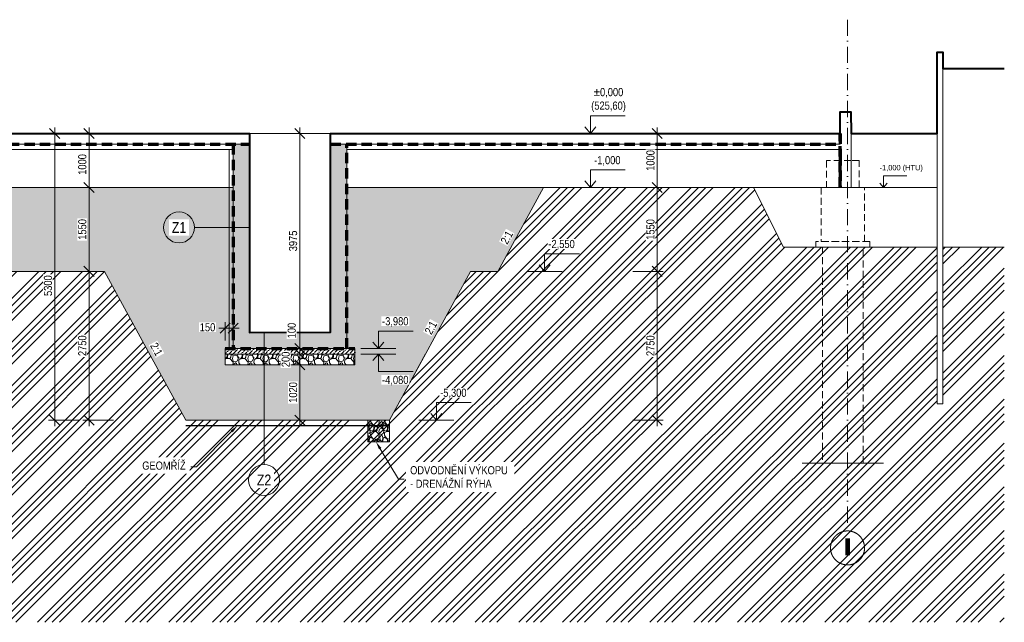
# Model space of a CAD drawing. Header units: millimetres. Extents: x -2694 to 670324, y -147023 to 76385.
# Tile 34 of 51: x 396954 to 415148, y -146531 to -135391. Entities that reach past the tile are written whole.
import ezdxf
from ezdxf import colors
from ezdxf.entities.mleader import LeaderData, LeaderLine
from ezdxf.enums import TextEntityAlignment as Align
from ezdxf.math import Vec2, Vec3

# ---------------------------------------------------------------- set-up
doc = ezdxf.new("R2010")
doc.units = ezdxf.units.MM
doc.header["$LTSCALE"] = 10
for name, pattern in [('Cerchovana 2x', [0.5, 0.3, -0.1, 0, -0.1]), ('DASHDOT', [25.4, 12.7, -6.35, 0, -6.35]), ('ČÁRKOVANÁ', [19.05, 12.7, -6.35])]:
    doc.linetypes.add(name, pattern=pattern)
doc.layers.get('0').update_dxf_attribs({"lineweight": 20})
doc.layers.get('Defpoints').update_dxf_attribs({"lineweight": 20})
for name, color, linetype, lineweight in [('_A_OSY_HPFM', 253, 'DASHDOT', 13), ('A_CARK', 72, 'ČÁRKOVANÁ', 20), ('A_KOTY', 7, 'Continuous', 13), ('A_LEGENDY', 21, 'Continuous', 13), ('A_TENKA', 4, 'Continuous', 20), ('A_TENKA_ZEMNI_PRACE', 31, 'Continuous', 20), ('A_TUCNA', 1, 'Continuous', 40)]:
    doc.layers.add(name, color=color, linetype=linetype, lineweight=lineweight)
doc.layers.add('A_SRAF', color=8, linetype='Continuous', lineweight=13, transparency=0.3)
doc.layers.add('A_SRAFY_ZB', color=7, linetype='Continuous', lineweight=13, true_color=0xc8c8c8, transparency=0.3)
doc.styles.add('ARIAL', font='arial.ttf')
doc.styles.add('KÓTY', font='ARIALN.TTF')
doc.linetypes.add('__PRERUSENI', pattern='A,2.36,[100,CADKON.SHX,S=0.1,R=0,X=0,Y=0],-0.39', length=2.75)
doc.linetypes.add('CIKCAK', pattern='A,0.00254,-5.08,[131,ltypeshp.shx,S=5.08,R=0,X=-5.08,Y=0],-10.16,[131,ltypeshp.shx,S=5.08,R=180,X=5.08,Y=0],-5.08', length=20.32254)
doc.dimstyles.new('INPROS - 75', dxfattribs={"dimscale": 75, "dimtxt": 2, "dimasz": 2.5, "dimexe": 1.5, "dimexo": 2, "dimtad": 1, "dimdec": 0, "dimrnd": 5, "dimtxsty": 'KÓTY', "dimblk": 'OBLIQUE', "dimcen": 2.5, "dimdle": 1.5, "dimadec": 0, "dimazin": 0, "dimtfac": 1, "dimtdec": 0, "dimtmove": 2, "dimatfit": 3, "dimldrblk": 'OBLIQUE', "dimfxl": 6, "dimfxlon": 1, "dimtfill": 1, "dimlwd": -1, "dimlwe": -1, "dimarcsym": 0})

# ---------------------------------------------------------------- blocks, each defined once
blk = doc.blocks.new('_Oblique')
at = {"color": 0, "linetype": 'ByBlock', "lineweight": -2}
blk.add_line((-0.5, -0.5), (0.5, 0.5), dxfattribs=at)
blk = doc.blocks.new('*D277')
at = {"layer": 'A_KOTY', "color": 0, "transparency": 16777216}
for p, q in [((386500, -137493), (385938, -137493)), ((386050, -140156), (386050, -137381)), ((386264, -140043), (385938, -140043))]:
    blk.add_line(p, q, dxfattribs=at)
at = {"layer": 'Defpoints', "color": 0, "transparency": 16777216}
for p in [(386050, -137493), (412116, -137493), (386414, -140043)]:
    blk.add_point(p, dxfattribs=at)
at = {"layer": 'A_KOTY', "color": 0, "transparency": 16777216, "xscale": 187.5, "yscale": 187.5, "zscale": 187.5}
for p, rotation in [((386050, -137493), 90), ((386050, -140043), 270)]:
    blk.add_blockref('_Oblique', p, dxfattribs=dict(at, rotation=rotation))
at = {"layer": 'A_KOTY', "color": 0, "transparency": 16777216, "insert": (385927, -138768), "char_height": 150, "attachment_point": 5, "rotation": 90, "style": 'KÓTY', "bg_fill": 3, "box_fill_scale": 1.1, "bg_fill_color": 256, "bg_fill_true_color": 13158600, "bg_fill_transparency": 0}
blk.add_mtext('2550', dxfattribs=at)
blk = doc.blocks.new('*D305')
at = {"layer": 'A_KOTY', "color": 0, "transparency": 16777216}
for p, q in [((398051, -137493), (397488, -137493)), ((397601, -142906), (397601, -137381)), ((398051, -142793), (397488, -142793))]:
    blk.add_line(p, q, dxfattribs=at)
at = {"layer": 'Defpoints', "color": 0, "transparency": 16777216}
for p in [(397601, -137493), (403953, -137493), (403788, -142793)]:
    blk.add_point(p, dxfattribs=at)
at = {"layer": 'A_KOTY', "color": 0, "transparency": 16777216, "xscale": 187.5, "yscale": 187.5, "zscale": 187.5}
for p, rotation in [((397601, -137493), 90), ((397601, -142793), 270)]:
    blk.add_blockref('_Oblique', p, dxfattribs=dict(at, rotation=rotation))
at = {"layer": 'A_KOTY', "color": 0, "transparency": 16777216, "insert": (397477, -140307), "char_height": 150, "attachment_point": 5, "rotation": 90, "style": 'KÓTY', "bg_fill": 3, "box_fill_scale": 1.1, "bg_fill_color": 256, "bg_fill_true_color": 13158600, "bg_fill_transparency": 0}
blk.add_mtext('5300', dxfattribs=at)
blk = doc.blocks.new('*D306')
at = {"layer": 'A_KOTY', "color": 0, "transparency": 16777216}
for p, q in [((398236, -138381), (398236, -140156)), ((398372, -138493), (398123, -138493)), ((398372, -140043), (398123, -140043))]:
    blk.add_line(p, q, dxfattribs=at)
at = {"layer": 'Defpoints', "color": 0, "transparency": 16777216}
for p in [(398522, -138493), (398236, -140043), (398522, -140043)]:
    blk.add_point(p, dxfattribs=at)
at = {"layer": 'A_KOTY', "color": 0, "transparency": 16777216, "xscale": 187.5, "yscale": 187.5, "zscale": 187.5}
for p, rotation in [((398236, -138493), 90), ((398236, -140043), 270)]:
    blk.add_blockref('_Oblique', p, dxfattribs=dict(at, rotation=rotation))
at = {"layer": 'A_KOTY', "color": 0, "transparency": 16777216, "insert": (398112, -139268), "char_height": 150, "attachment_point": 5, "rotation": 90, "style": 'KÓTY', "bg_fill": 3, "box_fill_scale": 1.1, "bg_fill_color": 256, "bg_fill_true_color": 13158600, "bg_fill_transparency": 0}
blk.add_mtext('1550', dxfattribs=at)
blk = doc.blocks.new('*D307')
at = {"layer": 'A_KOTY', "color": 0, "transparency": 16777216}
for p, q in [((398372, -140043), (398123, -140043)), ((398236, -139931), (398236, -142906)), ((398686, -142793), (398123, -142793))]:
    blk.add_line(p, q, dxfattribs=at)
at = {"layer": 'Defpoints', "color": 0, "transparency": 16777216}
for p in [(398522, -140043), (398236, -142793), (400022, -142793)]:
    blk.add_point(p, dxfattribs=at)
at = {"layer": 'A_KOTY', "color": 0, "transparency": 16777216, "xscale": 187.5, "yscale": 187.5, "zscale": 187.5}
for p, rotation in [((398236, -140043), 90), ((398236, -142793), 270)]:
    blk.add_blockref('_Oblique', p, dxfattribs=dict(at, rotation=rotation))
at = {"layer": 'A_KOTY', "color": 0, "transparency": 16777216, "insert": (398112, -141418), "char_height": 150, "attachment_point": 5, "rotation": 90, "style": 'KÓTY', "bg_fill": 3, "box_fill_scale": 1.1, "bg_fill_color": 256, "bg_fill_true_color": 13158600, "bg_fill_transparency": 0}
blk.add_mtext('2750', dxfattribs=at)
blk = doc.blocks.new('*D308')
at = {"layer": 'A_KOTY', "color": 0, "transparency": 16777216}
for p, q in [((402130, -141582), (402130, -137381)), ((402130, -137493), (402242, -137493)), ((402130, -141469), (402242, -141469))]:
    blk.add_line(p, q, dxfattribs=at)
at = {"layer": 'Defpoints', "color": 0, "transparency": 16777216}
for p in [(402089, -137493), (402130, -137493), (402089, -141469)]:
    blk.add_point(p, dxfattribs=at)
at = {"layer": 'A_KOTY', "color": 0, "transparency": 16777216, "xscale": 187.5, "yscale": 187.5, "zscale": 187.5}
for p, rotation in [((402130, -137493), 90), ((402130, -141469), 270)]:
    blk.add_blockref('_Oblique', p, dxfattribs=dict(at, rotation=rotation))
at = {"layer": 'A_KOTY', "color": 0, "transparency": 16777216, "insert": (402006, -139481), "char_height": 150, "attachment_point": 5, "rotation": 90, "style": 'KÓTY', "bg_fill": 3, "box_fill_scale": 1.1, "bg_fill_color": 256, "bg_fill_true_color": 13158600, "bg_fill_transparency": 0}
blk.add_mtext('3975', dxfattribs=at)
blk = doc.blocks.new('*D309')
at = {"layer": 'A_KOTY', "color": 0, "transparency": 16777216}
for p, q in [((402130, -141357), (402130, -141684)), ((402130, -141469), (402242, -141469)), ((402580, -141571), (402017, -141571))]:
    blk.add_line(p, q, dxfattribs=at)
at = {"layer": 'Defpoints', "color": 0, "transparency": 16777216}
for p in [(402089, -141469), (402130, -141571), (403150, -141571)]:
    blk.add_point(p, dxfattribs=at)
at = {"layer": 'A_KOTY', "color": 0, "transparency": 16777216, "xscale": 187.5, "yscale": 187.5, "zscale": 187.5, "rotation": 270}
blk.add_blockref('_Oblique', (402130, -141571), dxfattribs=at)
at = {"layer": 'A_KOTY', "color": 0, "transparency": 16777216, "insert": (401981, -141138), "char_height": 150, "attachment_point": 5, "rotation": 90, "style": 'KÓTY', "bg_fill": 3, "box_fill_scale": 1.1, "bg_fill_color": 256, "bg_fill_true_color": 13158600, "bg_fill_transparency": 0}
blk.add_mtext('100', dxfattribs=at)
at = {"layer": 'A_KOTY', "color": 0, "transparency": 16777216, "xscale": 187.5, "yscale": 187.5, "zscale": 187.5, "rotation": 90}
blk.add_blockref('_Oblique', (402130, -141469), dxfattribs=at)
blk = doc.blocks.new('*D310')
at = {"layer": 'A_KOTY', "color": 0, "transparency": 16777216}
for p, q in [((402130, -141459), (402130, -141884)), ((402580, -141571), (402017, -141571)), ((402580, -141771), (402017, -141771))]:
    blk.add_line(p, q, dxfattribs=at)
at = {"layer": 'Defpoints', "color": 0, "transparency": 16777216}
for p in [(403150, -141571), (402130, -141771), (403150, -141771)]:
    blk.add_point(p, dxfattribs=at)
at = {"layer": 'A_KOTY', "color": 0, "transparency": 16777216, "xscale": 187.5, "yscale": 187.5, "zscale": 187.5}
for p, rotation in [((402130, -141571), 90), ((402130, -141771), 270)]:
    blk.add_blockref('_Oblique', p, dxfattribs=dict(at, rotation=rotation))
at = {"layer": 'A_KOTY', "color": 0, "transparency": 16777216, "insert": (401870, -141671), "char_height": 150, "attachment_point": 5, "rotation": 90, "style": 'KÓTY', "bg_fill": 3, "box_fill_scale": 1.1, "bg_fill_color": 256, "bg_fill_true_color": 13158600, "bg_fill_transparency": 0}
blk.add_mtext('200', dxfattribs=at)
blk = doc.blocks.new('*D311')
at = {"layer": 'A_KOTY', "color": 0, "transparency": 16777216}
for p, q in [((402130, -141659), (402130, -142906)), ((402580, -141771), (402017, -141771)), ((402482, -142793), (402017, -142793))]:
    blk.add_line(p, q, dxfattribs=at)
at = {"layer": 'Defpoints', "color": 0, "transparency": 16777216}
for p in [(403150, -141771), (402130, -142793), (402632, -142793)]:
    blk.add_point(p, dxfattribs=at)
at = {"layer": 'A_KOTY', "color": 0, "transparency": 16777216, "xscale": 187.5, "yscale": 187.5, "zscale": 187.5}
for p, rotation in [((402130, -141771), 90), ((402130, -142793), 270)]:
    blk.add_blockref('_Oblique', p, dxfattribs=dict(at, rotation=rotation))
at = {"layer": 'A_KOTY', "color": 0, "transparency": 16777216, "insert": (402006, -142282), "char_height": 150, "attachment_point": 5, "rotation": 90, "style": 'KÓTY', "bg_fill": 3, "box_fill_scale": 1.1, "bg_fill_color": 256, "bg_fill_true_color": 13158600, "bg_fill_transparency": 0}
blk.add_mtext('1020', dxfattribs=at)
blk = doc.blocks.new('*D312')
at = {"layer": 'A_KOTY', "color": 0, "transparency": 16777216}
for p, q in [((398686, -137493), (398123, -137493)), ((398236, -138606), (398236, -137381)), ((398372, -138493), (398123, -138493))]:
    blk.add_line(p, q, dxfattribs=at)
at = {"layer": 'Defpoints', "color": 0, "transparency": 16777216}
for p in [(398236, -137493), (401200, -137493), (398522, -138493)]:
    blk.add_point(p, dxfattribs=at)
at = {"layer": 'A_KOTY', "color": 0, "transparency": 16777216, "xscale": 187.5, "yscale": 187.5, "zscale": 187.5}
for p, rotation in [((398236, -137493), 90), ((398236, -138493), 270)]:
    blk.add_blockref('_Oblique', p, dxfattribs=dict(at, rotation=rotation))
at = {"layer": 'A_KOTY', "color": 0, "transparency": 16777216, "insert": (398112, -138067), "char_height": 150, "attachment_point": 5, "rotation": 90, "style": 'KÓTY', "bg_fill": 3, "box_fill_scale": 1.1, "bg_fill_color": 256, "bg_fill_true_color": 13158600, "bg_fill_transparency": 0}
blk.add_mtext('1000', dxfattribs=at)
blk = doc.blocks.new('*D429')
at = {"layer": 'A_KOTY', "color": 0, "transparency": 16777216}
for p, q in [((408734, -138381), (408734, -140156)), ((408284, -138494), (408846, -138494)), ((408284, -140044), (408846, -140044))]:
    blk.add_line(p, q, dxfattribs=at)
at = {"layer": 'Defpoints', "color": 0, "transparency": 16777216}
for p in [(406633, -138494), (405787, -140044), (408734, -140044)]:
    blk.add_point(p, dxfattribs=at)
at = {"layer": 'A_KOTY', "color": 0, "transparency": 16777216, "xscale": 187.5, "yscale": 187.5, "zscale": 187.5}
for p, rotation in [((408734, -138494), 90), ((408734, -140044), 270)]:
    blk.add_blockref('_Oblique', p, dxfattribs=dict(at, rotation=rotation))
at = {"layer": 'A_KOTY', "color": 0, "transparency": 16777216, "insert": (408610, -139269), "char_height": 150, "attachment_point": 5, "rotation": 90, "style": 'KÓTY', "bg_fill": 3, "box_fill_scale": 1.1, "bg_fill_color": 256, "bg_fill_true_color": 13158600, "bg_fill_transparency": 0}
blk.add_mtext('1550', dxfattribs=at)
blk = doc.blocks.new('*D430')
at = {"layer": 'A_KOTY', "color": 0, "transparency": 16777216}
for p, q in [((408284, -140044), (408846, -140044)), ((408734, -139931), (408734, -142906)), ((408284, -142793), (408846, -142793))]:
    blk.add_line(p, q, dxfattribs=at)
at = {"layer": 'Defpoints', "color": 0, "transparency": 16777216}
for p in [(405787, -140044), (403788, -142793), (408734, -142793)]:
    blk.add_point(p, dxfattribs=at)
at = {"layer": 'A_KOTY', "color": 0, "transparency": 16777216, "xscale": 187.5, "yscale": 187.5, "zscale": 187.5}
for p, rotation in [((408734, -140044), 90), ((408734, -142793), 270)]:
    blk.add_blockref('_Oblique', p, dxfattribs=dict(at, rotation=rotation))
at = {"layer": 'A_KOTY', "color": 0, "transparency": 16777216, "insert": (408610, -141418), "char_height": 150, "attachment_point": 5, "rotation": 90, "style": 'KÓTY', "bg_fill": 3, "box_fill_scale": 1.1, "bg_fill_color": 256, "bg_fill_true_color": 13158600, "bg_fill_transparency": 0}
blk.add_mtext('2750', dxfattribs=at)
blk = doc.blocks.new('*D431')
at = {"layer": 'A_KOTY', "color": 0, "transparency": 16777216}
for p, q in [((408284, -137493), (408846, -137493)), ((408734, -138606), (408734, -137381)), ((408284, -138494), (408846, -138494))]:
    blk.add_line(p, q, dxfattribs=at)
at = {"layer": 'Defpoints', "color": 0, "transparency": 16777216}
for p in [(407500, -137493), (408734, -137493), (406633, -138494)]:
    blk.add_point(p, dxfattribs=at)
at = {"layer": 'A_KOTY', "color": 0, "transparency": 16777216, "xscale": 187.5, "yscale": 187.5, "zscale": 187.5}
for p, rotation in [((408734, -137493), 90), ((408734, -138494), 270)]:
    blk.add_blockref('_Oblique', p, dxfattribs=dict(at, rotation=rotation))
at = {"layer": 'A_KOTY', "color": 0, "transparency": 16777216, "insert": (408610, -137993), "char_height": 150, "attachment_point": 5, "rotation": 90, "style": 'KÓTY', "bg_fill": 3, "box_fill_scale": 1.1, "bg_fill_color": 256, "bg_fill_true_color": 13158600, "bg_fill_transparency": 0}
blk.add_mtext('1000', dxfattribs=at)
blk = doc.blocks.new('*D436')
at = {"layer": 'A_KOTY', "color": 0, "transparency": 16777216}
for p, q in [((400750, -141319), (400750, -140982)), ((400900, -141319), (400900, -140982)), ((401012, -141095), (400637, -141095))]:
    blk.add_line(p, q, dxfattribs=at)
at = {"layer": 'Defpoints', "color": 0, "transparency": 16777216}
for p in [(400750, -141095), (400750, -141469), (400900, -141469)]:
    blk.add_point(p, dxfattribs=at)
at = {"layer": 'A_KOTY', "color": 0, "transparency": 16777216, "xscale": 187.5, "yscale": 187.5, "zscale": 187.5}
blk.add_blockref('_Oblique', (400900, -141095), dxfattribs=at)
at = {"layer": 'A_KOTY', "color": 0, "transparency": 16777216, "insert": (400425, -141078), "char_height": 150, "attachment_point": 5, "style": 'KÓTY', "bg_fill": 3, "box_fill_scale": 1.1, "bg_fill_color": 256, "bg_fill_true_color": 13158600, "bg_fill_transparency": 0}
blk.add_mtext('150', dxfattribs=at)
at = {"layer": 'A_KOTY', "color": 0, "transparency": 16777216, "xscale": 187.5, "yscale": 187.5, "zscale": 187.5, "rotation": 180}
blk.add_blockref('_Oblique', (400750, -141095), dxfattribs=at)

msp = doc.modelspace()

# ---------------------------------------------------------------- hatches: boundary and pattern name
at = {"layer": 'A_SRAF'}
h = msp.add_hatch(dxfattribs=at)
h.set_pattern_fill('ANSI34', color=256, scale=30)
h.set_pattern_definition([(45, (0, 16281.7), (-404.1115, 404.1115), []), (45, (134.7, 16281.7), (-404.1115, 404.1115), []), (45, (269.4, 16281.7), (-404.1115, 404.1115), []), (45, (404.1, 16281.7), (-404.1115, 404.1115), [])])
h.paths.add_polyline_path([(415148, -139593.2), (414013.1, -139593.2), (414013.1, -142493.2), (413909.5, -142493.2), (413909.5, -139593.2), (411065, -139593.2), (410515, -138493.2), (406632.7, -138493.7), (405787.3, -140043.7), (405287.3, -140043.7), (403787.6, -142793.2), (400021.7, -142793.2), (398521.7, -140043.2), (395115.5, -140043.2), (393615.5, -142793.2), (387914.4, -142793.2), (386414.4, -140043.2), (381376, -140043.2), (380530.5, -141593.2), (369791.4, -141593.2), (369136.8, -142793.2), (359669.8, -142792.7), (358170, -140043.2), (357670, -140043.2), (356824.6, -138493.2), (355507.4, -138493.2), (355507.4, -146531.1), (415148, -146531.1)])
h = msp.add_hatch(dxfattribs=at)
h.set_pattern_fill('AR-CONC', color=256, scale=2)
h.paths.add_polyline_path([(400900, -138493.2), (392815, -138493.2), (392815, -141493.2), (392965, -141493.2), (392965, -141593.2), (392965, -141793.2), (388565, -141793.2), (388565, -141593.2), (388565, -141493.2), (388715, -141493.2), (388715, -139043.2), (380180, -139043.2), (379980, -139143.2), (379680, -139143.2), (379680, -140293.2), (379830, -140293.2), (379830, -140393.2), (379830, -140593.2), (374470, -140593.2), (374470, -140393.2), (374470, -140293.2), (374620, -140293.2), (374620, -138493.2), (368270.8, -138493.2), (368270.8, -140893.2), (368270.8, -141293.2), (368420.8, -141293.2), (368420.8, -141393.2), (368420.8, -141593.2), (360420.8, -141593.2), (360420.8, -141393.2), (360420.8, -141293.2), (360570.8, -141293.2), (360570.8, -140893.2), (360570.8, -138493.2), (356824.6, -138493.2), (357670, -140043.2), (358170, -140043.2), (359670, -142793.2), (369136.8, -142793.2), (369791.4, -141593.2), (380530.5, -141593.2), (381376, -140043.2), (386414.4, -140043.2), (387914.4, -142793.2), (393615.5, -142793.2), (394270.1, -141593.2), (395115.5, -140043.2), (398521.7, -140043.2), (399367.1, -141593.2), (400021.7, -142793.2), (403787.6, -142793.2), (404455.1, -141569.4), (405287.3, -140043.7), (405787.3, -140043.7), (406633, -138493.2), (403000, -138493.2), (403000, -141169.4), (403000, -141469.4), (403150, -141471.4), (403150, -141571.4), (403150, -141771.4), (400750, -141771.4), (400750, -141571.4), (400750, -141471.4), (400900, -141471.4), (400900, -141469.4), (400900, -141169.4)])
h = msp.add_hatch(dxfattribs=at)
h.set_pattern_fill('ANSI36', color=256, scale=16.5, angle=-1.27e-14)
h.paths.add_polyline_path([(403150, -141471.4), (403000, -141469.4), (400900, -141469.4), (400900, -141471.4), (400750, -141471.4), (400750, -141571.4), (403150, -141571.4)])
h = msp.add_hatch(dxfattribs=at)
h.set_pattern_fill('GRAVEL', color=256, scale=11, angle=-90)
h.paths.add_polyline_path([(403150, -141571.4), (400750, -141571.4), (400750, -141771.4), (403150, -141771.4)])
h = msp.add_hatch(dxfattribs=at)
h.set_pattern_fill('GRAVEL', color=256, scale=10, angle=-90)
h.set_pattern_definition([(138.0127875, (43971.785, -183.375), (-2285.9999999, 2032.0000002), [34.17214, -3383.04836]), (94.969741, (43946.385, -160.515), (254.00001447, -3047.9999988), [58.64047, -5805.40489]), (42.510447, (43941.305, -102.095), (-2793.999999, -2540.0000011), [41.34815, -4093.47228]), (177.273689, (43877.805, -3.035), (5079.99999997, -254.00000053), [53.40045, -5286.64374]), (202.833654, (43824.465, -0.495), (3047.99999996, 1270.0000001), [52.36337, -5183.98077]), (267.273689, (43776.205, -20.815), (254.00000053, 5079.99999997), [53.40045, -5286.64374]), (307.6942405, (43773.665, -74.155), (-2540.0000002, 3301.99999985), [70.61937, -6991.31153]), (342.2553284, (43816.845, -130.035), (5587.99999985, -1778.00000048), [66.67195, -6600.52566]), (31.4295656, (43880.345, -150.355), (3301.99999982, 2032.0000003), [53.5813, -5304.55457]), (85.236358, (43926.065, -122.415), (-254.0000004, -2794), [61.17133, -2997.3937]), (132.3974378, (43931.145, -61.455), (-2794.0000001, 3047.9999999), [79.1078, -7831.67725]), (48.814075, (43875.265, -254.495), (1524.0000001, 1777.9999999), [27.00045, -2673.05658]), (81.4692344, (43893.045, -234.175), (-507.99999942, -3302.0000001), [51.3682, -5085.4639]), (135, (43900.66, -183.37), (-254, 8e-14), [35.92093, -323.28931]), (113.198591, (43931.145, -165.595), (508, -1270), [19.34413, -1915.06224]), (201.80141, (43923.525, -147.815), (762, 254), [27.35656, -1340.4753]), (300.963757, (43898.125, -157.975), (508, -762), [44.43197, -1436.62982]), (71.56505, (43920.985, -196.075), (-254, -508), [32.12871, -771.08981]), (286.3895403, (43923.525, -0.495), (762, -2540), [45.0088, -4455.88267]), (340.346176, (43936.225, -43.675), (-2794, 1016.0000001), [37.7599, -3738.22157]), (203.198591, (43971.785, -196.075), (1270, 508), [38.68801, -1895.71836]), (253.6104597, (43936.225, -211.315), (761.9999998, 2540.00000005), [45.0088, -4455.88267]), (249.443955, (43766.045, -0.495), (508, 1270), [43.40352, -2126.77343]), (204.7751406, (43750.805, -41.135), (2793.9999993, 1270.0000015), [36.36721, -3600.35934]), (336.801409, (43717.785, -198.615), (1270, -508), [38.68801, -1895.71836]), (287.3540246, (43753.345, -213.855), (-1016.0000002, 3301.99999993), [42.57827, -4215.2376]), (339.443955, (43717.785, -74.155), (-1270, 508), [21.70176, -2148.47519]), (11.309932, (43717.785, -183.375), (1016, 254), [12.95146, -1282.1995]), (75.963757, (43730.485, -180.835), (-254, -762), [52.36337, -994.90546]), (96.009006, (43743.185, -130.035), (254.00000013, -2540), [48.5267, -4804.13649]), (213.690068, (43875.265, -157.975), (508, 254), [36.63239, -879.17764]), (263.1572266, (43844.785, -178.295), (-507.99999977, -4318.00000003), [63.95568, -6331.6009]), (330.945396, (43837.165, -241.795), (-1778, 1016), [26.15082, -2588.93923]), (0, (43860.02, -254.5), (254, 254), [15.24, -238.76]), (30.256437, (43750.805, -124.955), (-1778.0000001, -1015.9999999), [35.2867, -3493.39408]), (318.0127875, (43781.285, -107.175), (2285.99999985, -2032.0000002), [68.34429, -3348.87622]), (270, (43832.08, -152.9), (254, -254), [66.04, -187.96]), (235.3048465, (43832.085, -218.935), (-1777.9999986, -2540.00000096), [40.16096, -3975.93167]), (164.054604, (43809.225, -251.955), (-1016, 254), [36.9829, -1812.165]), (117.6459754, (43773.665, -241.795), (-2539.99999966, 4826.00000018), [60.21451, -5961.24644]), (85.4260787, (43745.725, -188.455), (254, 3302), [63.70295, -6306.58465])])
h.paths.add_polyline_path([(403787.6, -143193.2), (403787.6, -142793.2), (403387.6, -142793.2), (403387.6, -143193.2)])
at = {"layer": 'A_SRAFY_ZB', "linetype": 'Continuous', "lineweight": -3}
for points in [[(400900, -137693.2), (401200, -137693.2), (401200, -141171.4), (400900, -141171.4)], [(402700, -137693.2), (403000, -137693.2), (403000, -141171.4), (402700, -141171.4)], [(400900, -141171.4), (403000, -141171.4), (403000, -141471.4), (400900, -141471.4)]]:
    msp.add_hatch(color=256, dxfattribs=at).paths.add_polyline_path(points, flags=16)

# ---------------------------------------------------------------- linework, layer by layer
at = {"layer": '_A_OSY_HPFM', "linetype": 'Cerchovana 2x', "ltscale": 100, "transparency": 33554687}
msp.add_line((412250.2, -135390.6), (412250.2, -144842.1), dxfattribs=at)
at = {"layer": '_A_OSY_HPFM', "linetype": 'Cerchovana 2x', "ltscale": 10000, "transparency": 33554687}
msp.add_circle((412251.5, -145155.8), 314.2, dxfattribs=at)
at = {"layer": 'A_CARK', "color": 1, "lineweight": 70, "ltscale": 1.5}
for p, q in [((412115.6, -138493.2), (412115.6, -137493.2)), ((412115.6, -137493.2), (412115.6, -137793.2)), ((412115.6, -137793.2), (412115.6, -137893.2)), ((412115.6, -137893.2), (412115.6, -138493.2))]:
    msp.add_line(p, q, dxfattribs=at)
at = {"layer": 'A_CARK'}
for p, q in [((412315.1, -137993.2), (411865, -137993.2)), ((411865, -137993.2), (411865, -138493.2)), ((412465, -137993.2), (412315.1, -137993.2)), ((412465, -138493.2), (412465, -137993.2)), ((411941.9, -138493.2), (411765, -138493.2)), ((411765, -138493.2), (411765, -139493.2)), ((411865, -138493.2), (412388, -138493.2)), ((412565, -138493.2), (412388, -138493.2)), ((412388, -138493.2), (412465, -138493.2)), ((412565, -139493.2), (412565, -138493.2)), ((412665, -139493.2), (411665, -139493.2)), ((411665, -139493.2), (411665, -139593.2)), ((411765, -139493.2), (412565, -139493.2)), ((412665, -139593.2), (412665, -139493.2)), ((411665, -139593.2), (411726.2, -139593.2)), ((411715, -139593.2), (411857.6, -139593.2)), ((411726.2, -139593.2), (412603.7, -139593.2)), ((412603.7, -139593.2), (411726.2, -139593.2)), ((411790, -139593.2), (411790, -143589)), ((412540, -143589), (412540, -139593.2)), ((412603.7, -139593.2), (412665, -139593.2))]:
    msp.add_line(p, q, dxfattribs=at)
at = {"layer": 'A_CARK', "color": 1, "lineweight": 70, "ltscale": 1.5}
for points in [[(412115.6, -138493.2), (412115.6, -137493.2)], [(394470, -137693.2), (401200, -137693.2)], [(400900, -137693.2), (400900, -141469.4)], [(402700, -137693.2), (412115.6, -137693.2)], [(403000, -141471.4), (403000, -137693.2)], [(400750, -141469.4), (403150, -141469.4)]]:
    msp.add_lwpolyline(points, dxfattribs=at)
at = {"layer": 'A_CARK', "linetype": 'CIKCAK', "lineweight": 15, "ltscale": 0.4}
msp.add_lwpolyline([(400825, -141471.4), (400825, -137793.2)], dxfattribs=at)
at = {"layer": 'A_CARK', "color": 6, "linetype": 'CIKCAK', "lineweight": 30, "ltscale": 0.7}
msp.add_lwpolyline([(400021.7, -142892.7), (403787.6, -142893.2)], dxfattribs=at)
at = {"layer": 'A_KOTY'}
for p, q in [((407499.9, -137168.9), (407499.9, -137493.2)), ((407499.9, -137493.2), (407399.2, -137371.9)), ((407499.9, -137493.2), (407399.2, -137371.9)), ((407499.9, -137493.2), (407600.6, -137371.9)), ((407499.9, -138169.4), (407499.9, -138493.7)), ((407499.9, -138493.7), (407399.2, -138372.4)), ((407499.9, -138493.7), (407600.6, -138372.4)), ((407499.9, -138493.7), (407600.6, -138372.4)), ((412914.7, -138493.2), (412847.6, -138412.3)), ((412914.7, -138493.2), (412847.6, -138412.3)), ((412914.7, -138277), (412914.7, -138493.2)), ((412914.7, -138493.2), (412981.9, -138412.3)), ((406654.5, -139719.4), (406654.5, -140043.7)), ((406654.5, -140043.7), (406553.8, -139922.4)), ((406654.5, -140043.7), (406755.2, -139922.4)), ((406654.5, -140043.7), (406755.2, -139922.4)), ((403581.4, -141147.1), (403581.4, -141471.4)), ((403581.4, -141471.4), (403480.7, -141350.1)), ((403581.4, -141471.4), (403682.1, -141350.1)), ((403581.4, -141471.4), (403682.1, -141350.1)), ((403581.4, -141571.4), (403480.7, -141692.7)), ((403581.4, -141895.7), (403581.4, -141571.4)), ((403581.4, -141571.4), (403682.1, -141692.7)), ((403581.4, -141571.4), (403682.1, -141692.7)), ((404654.7, -142468.9), (404654.7, -142793.2)), ((404654.7, -142793.2), (404554.1, -142671.9)), ((404654.7, -142793.2), (404755.4, -142671.9)), ((404654.7, -142793.2), (404755.4, -142671.9))]:
    msp.add_line(p, q, dxfattribs=at)
for points in [[(408144.1, -137168.9), (407499.9, -137168.9)], [(407499.9, -138169.4), (408144.1, -138169.4)], [(413344.2, -138277), (412914.7, -138277)], [(407177.8, -138493.7), (407822, -138493.7)], [(400183.9, -139231.5), (401180.2, -139231.5)], [(406654.5, -139719.4), (407298.7, -139719.4)], [(406332.4, -140043.7), (406976.6, -140043.7)], [(401469.4, -143614.6), (401469.4, -141169.4)], [(403581.4, -141147.1), (404225.6, -141147.1)], [(403259.3, -141471.4), (403903.5, -141471.4)], [(403259.3, -141571.4), (403903.5, -141571.4)], [(403581.4, -141895.7), (404225.6, -141895.7)], [(404654.7, -142468.9), (405299, -142468.9)], [(404332.6, -142793.2), (404976.8, -142793.2)]]:
    msp.add_lwpolyline(points, dxfattribs=at)
at = {"layer": 'A_KOTY', "linetype": '__PRERUSENI', "ltscale": 33, "transparency": 33554687}
msp.add_lwpolyline([(411415, -143589), (412915, -143589)], dxfattribs=at)
at = {"layer": 'A_KOTY'}
for centre in [(399898.2, -139231.5), (401469.4, -143900.3)]:
    msp.add_circle(centre, 285.7, dxfattribs=at)
at = {"layer": 'A_TENKA'}
for p, q in [((412315, -137093.2), (412115.6, -137093.2)), ((412115.6, -137093.2), (412115.6, -137493.2)), ((412315, -137093.2), (412315.6, -137093.2)), ((412315.6, -137093.2), (412315, -137093.2)), ((412315.6, -137093.2), (412315.6, -138493.2)), ((412315.6, -137193.2), (412315.6, -137093.2)), ((412315.6, -138493.2), (412315.6, -137193.2)), ((412315.6, -138493.2), (412115.6, -138493.2)), ((412115.6, -138493.2), (412315.6, -138493.2))]:
    msp.add_line(p, q, dxfattribs=at)
at = {"layer": 'A_TENKA', "linetype": 'Continuous', "transparency": 33554687}
for p, q in [((400900, -137693.2), (400900, -141169.4)), ((401200, -137693.2), (400900, -137693.2)), ((401200, -141169.4), (401200, -137693.2)), ((402700, -137693.2), (402700, -141169.4)), ((403000, -137693.2), (402700, -137693.2)), ((403000, -141169.4), (403000, -137693.2)), ((400900, -141169.4), (400900, -141469.4)), ((401200, -141169.4), (401200, -141171.4)), ((402700, -141169.4), (401200, -141169.4)), ((402700, -141171.4), (402700, -141169.4)), ((403000, -141469.4), (403000, -141169.4)), ((400900, -141471.4), (400900, -141469.4)), ((400900, -141469.4), (403000, -141469.4)), ((403000, -141469.4), (403000, -141471.4))]:
    msp.add_line(p, q, dxfattribs=at)
at = {"layer": 'A_TENKA'}
for points in [[(413909.5, -135993.2), (413909.5, -142493.2)], [(413909.5, -135993.2), (414013.1, -135993.2)], [(414013.1, -135993.2), (414013.1, -142493.2)], [(414013.1, -135993.2), (414013.1, -136293.2), (415148, -136293.2)], [(412315.6, -137493.2), (413909.5, -137493.2)], [(394720, -137693.2), (394720, -137793.2), (400900, -137793.2)], [(403000, -137693.2), (403000, -137793.2), (412115.6, -137793.2)], [(414013.1, -142493.2), (413909.5, -142493.2)]]:
    msp.add_lwpolyline(points, dxfattribs=at)
at = {"layer": 'A_TENKA', "color": 5}
msp.add_lwpolyline([(412115.6, -137493.2), (356883.4, -137493.2)], dxfattribs=at)
at = {"layer": 'A_TENKA'}
for points in [[(394470, -137493.2), (401200, -137493.2), (401200, -137693.2), (394470, -137693.2)], [(402700, -137493.2), (412115.6, -137493.2), (412115.6, -137693.2), (402700, -137693.2)]]:
    msp.add_lwpolyline(points, close=True, dxfattribs=at)
at = {"layer": 'A_TENKA', "linetype": 'Continuous', "transparency": 33554687}
for points in [[(402700, -137693.2), (412115.6, -137693.2)], [(400900, -141471.4), (400750, -141471.4), (400750, -141571.4), (403000, -141571.4), (403150, -141571.4), (403150, -141471.4), (403000, -141469.4)]]:
    msp.add_lwpolyline(points, dxfattribs=at)
at = {"layer": 'A_TENKA_ZEMNI_PRACE'}
for p, q in [((406632.7, -138493.7), (405787.3, -140043.7)), ((413909.5, -139593.2), (411065, -139593.2)), ((415148, -139593.2), (414013.1, -139593.2)), ((405287.3, -140043.7), (403787.6, -142793.2))]:
    msp.add_line(p, q, dxfattribs=at)
at = {"layer": 'A_TENKA_ZEMNI_PRACE', "linetype": 'Continuous', "transparency": 33554687}
for p, q in [((399367.1, -141593.2), (400021.7, -142793.2)), ((404455.1, -141569.4), (403787.6, -142793.2))]:
    msp.add_line(p, q, dxfattribs=at)
for points in [[(400900, -138493.2), (392815, -138493.2)], [(403000, -138493.2), (413909.5, -138493.2)], [(411065, -139593.2), (410515, -138493.2)], [(411765, -138493.2), (412115.6, -138493.2)], [(398521.7, -140043.2), (395115.5, -140043.2)], [(398521.7, -140043.2), (399367.1, -141593.2)], [(400021.7, -142793.2), (403787.6, -142793.2)]]:
    msp.add_lwpolyline(points, dxfattribs=at)
at = {"layer": 'A_TENKA_ZEMNI_PRACE'}
for points in [[(405287.3, -140043.7), (405787.3, -140043.7)], [(405287.3, -140043.7), (405787.3, -140043.7)], [(400750, -141771.4), (400750, -141571.4)], [(403150, -141771.4), (400750, -141771.4)], [(403387.6, -142793.2), (403387.6, -143193.2), (403787.6, -143193.2), (403787.6, -142793.2)]]:
    msp.add_lwpolyline(points, dxfattribs=at)
msp.add_lwpolyline([(400750, -141571.4), (403150, -141571.4), (403150, -141771.4), (400750, -141771.4)], close=True, dxfattribs=at)
at = {"layer": 'A_TUCNA', "color": 23}
msp.add_lwpolyline([(394470, -137493.2), (401200, -137493.2), (401200, -141171.4), (402700, -141169.4), (402700, -137493.2), (412115.6, -137493.2), (412115.6, -137093.2), (412315, -137093.2), (412315.6, -137493.2), (413909.5, -137493.2), (413909.5, -135993.2), (414013.1, -135993.2), (414013.1, -136293.2), (415148, -136293.2)], dxfattribs=at)

# ---------------------------------------------------------------- texts
at = {"layer": '_A_OSY_HPFM', "linetype": 'Cerchovana 2x', "ltscale": 100, "transparency": 33554687, "style": 'ARIAL', "width": 2.080012}
msp.add_text('I', height=315, dxfattribs=at).set_placement((412124.4, -145292.8), (412378.7, -145292.8), align=Align.FIT)

# ---------------------------------------------------------------- next in the draw order: texts
at = {"layer": 'A_KOTY', "attachment_point": 5, "style": 'KÓTY', "bg_fill": 3, "box_fill_scale": 1.1, "bg_fill_color": 256, "bg_fill_true_color": 13158600, "bg_fill_transparency": 0}
for s, insert, char_height in [('\\A1;%%P0,000\\P(525,60)', (407834.9, -136877.1), 150), ('\\A1;-1,000 (HTU)', (413243.2, -138140.9), 100), ('\\A1;-5,300', (404967.4, -142300.8), 150)]:
    msp.add_mtext(s, dxfattribs=dict(at, insert=insert, char_height=char_height))
at = {"layer": 'A_KOTY', "insert": (404552.2, -141084.7), "char_height": 150, "attachment_point": 5, "rotation": 61.38954, "style": 'KÓTY', "bg_fill": 3, "box_fill_scale": 1.1, "bg_fill_color": 256, "bg_fill_true_color": 13158600, "bg_fill_transparency": 0}
msp.add_mtext('\\A1;2:1', dxfattribs=at)
at = {"layer": 'A_KOTY', "insert": (401469.4, -143900.3), "char_height": 200, "attachment_point": 5, "style": 'KÓTY', "bg_fill": 3, "box_fill_scale": 1.25, "bg_fill_color": 256, "bg_fill_transparency": 0}
msp.add_mtext('\\A1;Z2', dxfattribs=at)

# ---------------------------------------------------------------- next in the draw order: dimensions: what is measured, and where the dimension line sits
at = {"layer": 'A_KOTY'}
dim = msp.add_linear_dim(base=(386050, -137493.2), p1=(386414.4, -140043.2), p2=(412115.6, -137493.2), angle=270, dimstyle='INPROS - 75', dxfattribs=at)
dim.commit()
dim.dimension.update_dxf_attribs({"geometry": '*D277', "text_midpoint": (385926.5, -138768.2)})

# ---------------------------------------------------------------- next in the draw order: leaders
at = {"layer": 'A_LEGENDY'}
ml = msp.add_multileader_mtext('Standard', dxfattribs=at)
ml.set_content('ODVODNĚNÍ VÝKOPU \\P- DRENÁŽNÍ RÝHA', color=256, style='KÓTY')
ml.set_leader_properties(color=256, linetype='Continuous', lineweight=-1)
ml.build(insert=Vec2(0, 0))
ml.multileader.update_dxf_attribs({"text_left_attachment_type": 2, "text_right_attachment_type": 2, "dogleg_length": 66.7, "arrow_head_size": 150})
ctx = ml.context
ctx.base_point, ctx.char_height, ctx.arrow_head_size, ctx.landing_gap_size, ctx.plane_origin = Vec3(404056.1, -143883.7), 150, 150, 112.5, Vec3(407748.1, -138095.6)
ctx.left_attachment, ctx.right_attachment = 2, 2
notes = []
notes.append((ctx, [(0, (1, 1, 0), (403956.1, -143883.7), (1, 0), 100, [(0, [(403537.6, -143193.2)], 0, [])])]))
ctx.mtext.insert, ctx.mtext.rotation, ctx.mtext.defined_height, ctx.mtext.flow_direction = Vec3(404168.6, -143644.7), 6.2831853, 238.9, 5
ctx.mtext.has_bg_fill, ctx.mtext.bg_color, ctx.mtext.bg_scale_factor, ctx.mtext.bg_transparency, ctx.mtext.use_window_bg_color = 1, -1027028792, 1.5, 0, 1
for ctx, leaders in notes:
    for number, flags, end, landing, length, lines in leaders:
        leader = LeaderData()
        leader.index, (leader.has_last_leader_line, leader.has_dogleg_vector, leader.attachment_direction) = number, flags
        leader.last_leader_point, leader.dogleg_vector, leader.dogleg_length = Vec3(end), Vec3(landing), length
        for number, points, colour, breaks in lines:
            line = LeaderLine()
            line.index, line.vertices, line.color, line.breaks = number, Vec3.list(points), colors.encode_raw_color(colour), breaks
            leader.lines.append(line)
        ctx.leaders.append(leader)

# ---------------------------------------------------------------- next in the draw order: texts
at = {"layer": 'A_KOTY', "char_height": 150, "attachment_point": 5, "style": 'KÓTY', "bg_fill": 3, "box_fill_scale": 1.1, "bg_fill_color": 256, "bg_fill_true_color": 13158600, "bg_fill_transparency": 0}
for s, insert in [('\\A1;-1,000', (407812.6, -138001.3)), ('\\A1;-2,550', (406967.1, -139551.3))]:
    msp.add_mtext(s, dxfattribs=dict(at, insert=insert))
at = {"layer": 'A_KOTY', "insert": (405954.8, -139416.5), "char_height": 150, "attachment_point": 5, "rotation": 61.38954, "style": 'KÓTY', "bg_fill": 3, "box_fill_scale": 1.1, "bg_fill_color": 256, "bg_fill_true_color": 13158600, "bg_fill_transparency": 0}
msp.add_mtext('\\A1;2:1', dxfattribs=at)

# ---------------------------------------------------------------- next in the draw order: dimensions: what is measured, and where the dimension line sits
at = {"layer": 'A_KOTY'}
dim = msp.add_linear_dim(base=(397600.9, -137493.2), p1=(403787.6, -142793.2), p2=(403953.2, -137493.2), angle=90, dimstyle='INPROS - 75', dxfattribs=at)
dim.commit()
dim.dimension.update_dxf_attribs({"geometry": '*D305', "text_midpoint": (397477.5, -140307), "dimtype": 160})

# ---------------------------------------------------------------- next in the draw order: texts
at = {"layer": 'A_KOTY', "insert": (399898.2, -139231.5), "char_height": 200, "attachment_point": 5, "style": 'KÓTY', "bg_fill": 3, "box_fill_scale": 1.25, "bg_fill_color": 256, "bg_fill_transparency": 0}
msp.add_mtext('\\A1;Z1', dxfattribs=at)
at = {"layer": 'A_KOTY', "char_height": 150, "attachment_point": 5, "style": 'KÓTY', "bg_fill": 3, "box_fill_scale": 1.1, "bg_fill_color": 256, "bg_fill_true_color": 13158600, "bg_fill_transparency": 0}
for s, insert in [('\\A1;-3,980', (403894, -140979.1)), ('\\A1;-4,080', (403894, -142063.7))]:
    msp.add_mtext(s, dxfattribs=dict(at, insert=insert))

# ---------------------------------------------------------------- next in the draw order: dimensions: what is measured, and where the dimension line sits
at = {"layer": 'A_KOTY'}
for base, p1, p2, picture, middle in [((402129.7, -137493.2), (402089, -141469.4), (402089, -137493.2), '*D308', (402006.2, -139481.3)), ((398235.7, -140043.2), (398521.7, -138493.2), (398521.7, -140043.2), '*D306', (398112.3, -139268.2)), ((408733.6, -140043.7), (406632.7, -138493.7), (405787.3, -140043.7), '*D429', (408610.1, -139268.7))]:
    dim = msp.add_linear_dim(base=base, p1=p1, p2=p2, angle=90, dimstyle='INPROS - 75', dxfattribs=at)
    dim.commit()
    dim.dimension.update_dxf_attribs({"geometry": picture, "text_midpoint": middle})
dim = msp.add_linear_dim(base=(400750, -141094.9), p1=(400900, -141469.4), p2=(400750, -141469.4), dimstyle='INPROS - 75', dxfattribs=at)
dim.commit()
dim.dimension.update_dxf_attribs({"geometry": '*D436', "text_midpoint": (400425.1, -141077.9), "dimtype": 160})

# ---------------------------------------------------------------- next in the draw order: dimensions: what is measured, and where the dimension line sits
for base, p1, p2, picture, middle in [((398235.7, -137493.2), (398521.7, -138493.2), (401200, -137493.2), '*D312', (398112.3, -138067.2)), ((402129.7, -141571.4), (402089, -141469.4), (403150, -141571.4), '*D309', (401980.8, -141137.6))]:
    dim = msp.add_linear_dim(base=base, p1=p1, p2=p2, angle=90, dimstyle='INPROS - 75', dxfattribs=at)
    dim.commit()
    dim.dimension.update_dxf_attribs({"geometry": picture, "text_midpoint": middle, "dimtype": 160})
for base, p1, p2, picture, middle in [((408733.5738, -137493.169), (406632.7376, -138493.6636), (407499.9246, -137493.169), '*D431', (408610.1128, -137993.4163)), ((398235.7, -142793.2), (398521.7, -140043.2), (400021.7, -142793.2), '*D307', (398112.3, -141418.2)), ((408733.5738, -142793.169), (405787.283, -140043.6636), (403787.5528, -142793.169), '*D430', (408610.1128, -141418.4163))]:
    dim = msp.add_linear_dim(base=base, p1=p1, p2=p2, angle=90, dimstyle='INPROS - 75', dxfattribs=at)
    dim.commit()
    dim.dimension.update_dxf_attribs({"geometry": picture, "text_midpoint": middle})

# ---------------------------------------------------------------- next in the draw order: texts
at = {"layer": 'A_KOTY', "insert": (399481.7, -141483.2), "char_height": 150, "attachment_point": 5, "rotation": 298.61046, "style": 'KÓTY', "bg_fill": 3, "box_fill_scale": 1.1, "bg_fill_color": 256, "bg_fill_true_color": 13158600, "bg_fill_transparency": 0}
msp.add_mtext('\\A1;2:1', dxfattribs=at)

# ---------------------------------------------------------------- next in the draw order: dimensions: what is measured, and where the dimension line sits
at = {"layer": 'A_KOTY'}
dim = msp.add_linear_dim(base=(402129.7, -141771.4), p1=(403150, -141571.4), p2=(403150, -141771.4), angle=90, dimstyle='INPROS - 75', dxfattribs=at)
dim.commit()
dim.dimension.update_dxf_attribs({"geometry": '*D310', "text_midpoint": (401870.3, -141671.4)})

# ---------------------------------------------------------------- next in the draw order: leaders
at = {"layer": 'A_LEGENDY'}
ml = msp.add_multileader_mtext('Standard', dxfattribs=at)
ml.set_content('GEOMŘÍŽ', color=256, style='KÓTY')
ml.set_leader_properties(color=256, linetype='Continuous', lineweight=-1)
ml.build(insert=Vec2(0, 0))
ml.multileader.update_dxf_attribs({"text_left_attachment_type": 2, "text_right_attachment_type": 2, "dogleg_length": 66.7, "arrow_head_size": 150})
ctx = ml.context
ctx.base_point, ctx.char_height, ctx.arrow_head_size, ctx.landing_gap_size, ctx.plane_origin = Vec3(399106.3, -143654.9), 150, 150, 112.5, Vec3(403135.9, -138184.2)
ctx.left_attachment, ctx.right_attachment = 2, 2
notes = []
notes.append((ctx, [(1, (1, 1, 0), (400219.6, -143654.9), (-1, 0), 100, [(0, [(400981.4, -142892.7)], 0, [])])]))
ctx.mtext.insert, ctx.mtext.rotation, ctx.mtext.defined_height, ctx.mtext.flow_direction = Vec3(399218.8, -143559.2), 6.2831853, 238.9, 5
ctx.mtext.has_bg_fill, ctx.mtext.bg_color, ctx.mtext.bg_scale_factor, ctx.mtext.bg_transparency, ctx.mtext.use_window_bg_color = 1, -1027028792, 1.5, 0, 1
for ctx, leaders in notes:
    for number, flags, end, landing, length, lines in leaders:
        leader = LeaderData()
        leader.index, (leader.has_last_leader_line, leader.has_dogleg_vector, leader.attachment_direction) = number, flags
        leader.last_leader_point, leader.dogleg_vector, leader.dogleg_length = Vec3(end), Vec3(landing), length
        for number, points, colour, breaks in lines:
            line = LeaderLine()
            line.index, line.vertices, line.color, line.breaks = number, Vec3.list(points), colors.encode_raw_color(colour), breaks
            leader.lines.append(line)
        ctx.leaders.append(leader)

# ---------------------------------------------------------------- next in the draw order: dimensions: what is measured, and where the dimension line sits
at = {"layer": 'A_KOTY'}
dim = msp.add_linear_dim(base=(402129.7, -142793.2), p1=(403150, -141771.4), p2=(402631.5, -142793.2), angle=90, dimstyle='INPROS - 75', dxfattribs=at)
dim.commit()
dim.dimension.update_dxf_attribs({"geometry": '*D311', "text_midpoint": (402006.2, -142282.3)})

doc.saveas('drawing.dxf')
